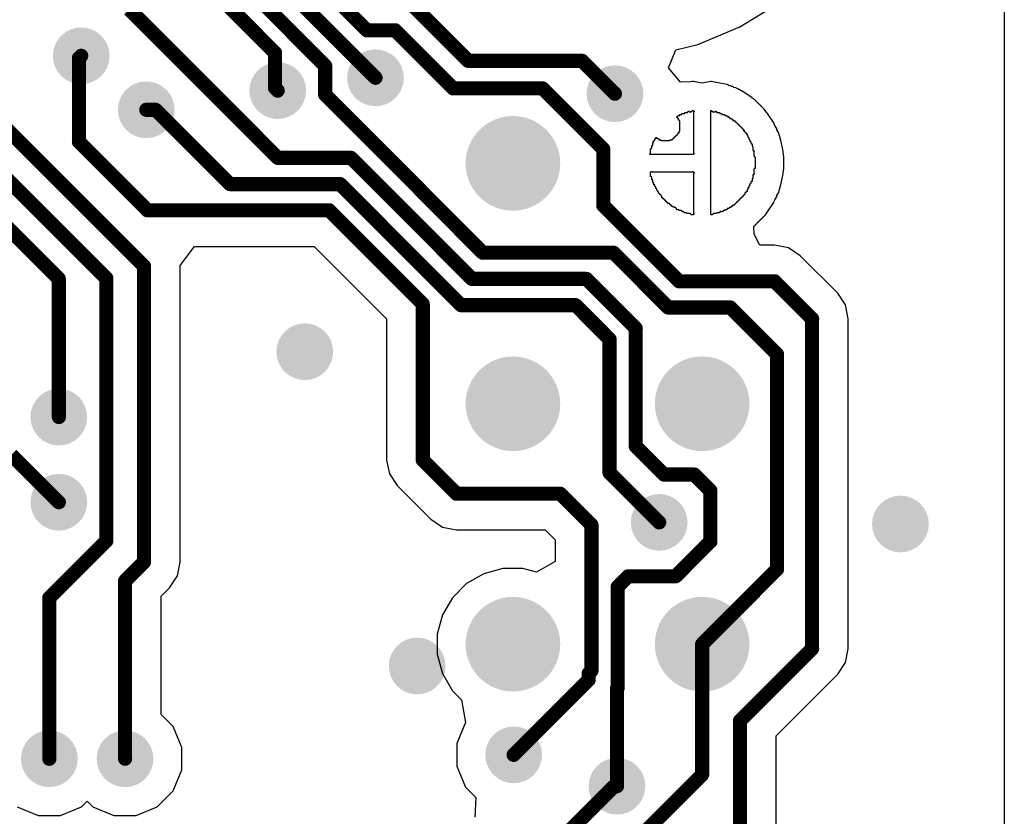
# Model space of a CAD drawing. Header units: inches. Extents: x 0.3 to 40.7, y 0.3 to 25.1.
# Tile 6 of 7: x 30.3 to 40.7, y 9.6 to 18. Entities that reach past the tile are written whole.
import ezdxf

# ---------------------------------------------------------------- set-up
doc = ezdxf.new("R2010")
doc.units = ezdxf.units.IN
doc.layers.add('BOTTOM', color=5, linetype='Continuous')
doc.layers.add('Via Holes', color=16, linetype='Continuous')

# ---------------------------------------------------------------- blocks, each defined once
blk = doc.blocks.new('TP_1_00MM_B_2730')
at = {"layer": 'BOTTOM'}
h = blk.add_hatch(color=5, dxfattribs=at)
edge = h.paths.add_edge_path()
edge.add_arc((0, 0), 0.5, 0, 360)
blk = doc.blocks.new('TP_1_00MM_B_2731')
at = {"layer": 'BOTTOM'}
h = blk.add_hatch(color=5, dxfattribs=at)
edge = h.paths.add_edge_path()
edge.add_arc((0, 0), 0.5, 0, 360)
blk = doc.blocks.new('TP_1_00MM_B_2732')
at = {"layer": 'BOTTOM'}
h = blk.add_hatch(color=5, dxfattribs=at)
edge = h.paths.add_edge_path()
edge.add_arc((0, 0), 0.5, 0, 360)
blk = doc.blocks.new('TP_1_00MM_B_2733')
at = {"layer": 'BOTTOM'}
h = blk.add_hatch(color=5, dxfattribs=at)
edge = h.paths.add_edge_path()
edge.add_arc((0, 0), 0.5, 0, 360)
blk = doc.blocks.new('TP_1_00MM_B_2735')
at = {"layer": 'BOTTOM'}
h = blk.add_hatch(color=5, dxfattribs=at)
edge = h.paths.add_edge_path()
edge.add_arc((0, 0), 0.5, 0, 360)

msp = doc.modelspace()

# ---------------------------------------------------------------- hatches: boundary and pattern name
at = {"layer": 'BOTTOM'}
h = msp.add_hatch(color=5, dxfattribs=at)
edge = h.paths.add_edge_path()
edge.add_arc((30.937, 17.626), 0.3, 0, 360)
h = msp.add_hatch(color=5, dxfattribs=at)
edge = h.paths.add_edge_path()
edge.add_arc((34.047, 17.394), 0.3, 0, 360)
h = msp.add_hatch(color=5, dxfattribs=at)
edge = h.paths.add_edge_path()
edge.add_arc((33.014, 17.259), 0.3, 0, 360)
h = msp.add_hatch(color=5, dxfattribs=at)
edge = h.paths.add_edge_path()
edge.add_arc((36.579, 17.226), 0.3, 0, 360)
h = msp.add_hatch(color=5, dxfattribs=at)
edge = h.paths.add_edge_path()
edge.add_arc((31.624, 17.056), 0.3, 0, 360)
h = msp.add_hatch(color=5, dxfattribs=at)
edge = h.paths.add_edge_path()
edge.add_arc((33.3, 14.5), 0.3, 0, 360)
h = msp.add_hatch(color=5, dxfattribs=at)
edge = h.paths.add_edge_path()
edge.add_arc((30.7, 13.81), 0.3, 0, 360)
h = msp.add_hatch(color=5, dxfattribs=at)
edge = h.paths.add_edge_path()
edge.add_arc((30.7, 12.91), 0.3, 0, 360)
h = msp.add_hatch(color=5, dxfattribs=at)
edge = h.paths.add_edge_path()
edge.add_arc((37.046, 12.697), 0.3, 0, 360)
h = msp.add_hatch(color=5, dxfattribs=at)
edge = h.paths.add_edge_path()
edge.add_arc((39.596, 12.68), 0.3, 0, 360)
h = msp.add_hatch(color=5, dxfattribs=at)
edge = h.paths.add_edge_path()
edge.add_arc((34.488, 11.18), 0.3, 0, 360)
h = msp.add_hatch(color=5, dxfattribs=at)
edge = h.paths.add_edge_path()
edge.add_arc((35.508, 10.241), 0.3, 0, 360)
h = msp.add_hatch(color=5, dxfattribs=at)
edge = h.paths.add_edge_path()
edge.add_arc((30.6, 10.2), 0.3, 0, 360)
h = msp.add_hatch(color=5, dxfattribs=at)
edge = h.paths.add_edge_path()
edge.add_arc((31.4, 10.2), 0.3, 0, 360)
h = msp.add_hatch(color=5, dxfattribs=at)
edge = h.paths.add_edge_path()
edge.add_arc((36.6, 9.91), 0.3, 0, 360)
at = {"layer": 'Via Holes'}
h = msp.add_hatch(color=7, dxfattribs=at)
edge = h.paths.add_edge_path()
edge.add_arc((30.937, 17.626), 0.15, 0, 360)
h = msp.add_hatch(color=7, dxfattribs=at)
edge = h.paths.add_edge_path()
edge.add_arc((34.047, 17.394), 0.15, 0, 360)
h = msp.add_hatch(color=7, dxfattribs=at)
edge = h.paths.add_edge_path()
edge.add_arc((33.014, 17.259), 0.15, 0, 360)
h = msp.add_hatch(color=7, dxfattribs=at)
edge = h.paths.add_edge_path()
edge.add_arc((36.579, 17.226), 0.15, 0, 360)
h = msp.add_hatch(color=7, dxfattribs=at)
edge = h.paths.add_edge_path()
edge.add_arc((31.624, 17.056), 0.15, 0, 360)
h = msp.add_hatch(color=7, dxfattribs=at)
edge = h.paths.add_edge_path()
edge.add_arc((33.3, 14.5), 0.15, 0, 360)
h = msp.add_hatch(color=7, dxfattribs=at)
edge = h.paths.add_edge_path()
edge.add_arc((30.7, 13.81), 0.15, 0, 360)
h = msp.add_hatch(color=7, dxfattribs=at)
edge = h.paths.add_edge_path()
edge.add_arc((30.7, 12.91), 0.15, 0, 360)
h = msp.add_hatch(color=7, dxfattribs=at)
edge = h.paths.add_edge_path()
edge.add_arc((37.046, 12.697), 0.15, 0, 360)
h = msp.add_hatch(color=7, dxfattribs=at)
edge = h.paths.add_edge_path()
edge.add_arc((39.596, 12.68), 0.15, 0, 360)
h = msp.add_hatch(color=7, dxfattribs=at)
edge = h.paths.add_edge_path()
edge.add_arc((34.488, 11.18), 0.15, 0, 360)
h = msp.add_hatch(color=7, dxfattribs=at)
edge = h.paths.add_edge_path()
edge.add_arc((30.6, 10.2), 0.15, 0, 360)
h = msp.add_hatch(color=7, dxfattribs=at)
edge = h.paths.add_edge_path()
edge.add_arc((31.4, 10.2), 0.15, 0, 360)
h = msp.add_hatch(color=7, dxfattribs=at)
edge = h.paths.add_edge_path()
edge.add_arc((35.508, 10.241), 0.15, 0, 360)
h = msp.add_hatch(color=7, dxfattribs=at)
edge = h.paths.add_edge_path()
edge.add_arc((36.6, 9.91), 0.15, 0, 360)

# ---------------------------------------------------------------- linework, layer by layer
at = {"layer": 'BOTTOM'}
for p, q in [((40.694, 20.86), (40.694, 4.5)), ((37.9, 17.932), (38.313, 18.185)), ((37.453, 17.746), (37.9, 17.932)), ((37.223, 17.691), (37.453, 17.746)), ((37.145, 17.5), (37.223, 17.691)), ((37.273, 17.348), (37.145, 17.5)), ((37.376, 17.352), (37.273, 17.348)), ((37.393, 17.355), (37.376, 17.352)), ((37.41, 17.355), (37.393, 17.355)), ((37.501, 17.337), (37.41, 17.355)), ((37.591, 17.355), (37.501, 17.337)), ((37.6, 17.355), (37.591, 17.355)), ((37.644, 17.346), (37.6, 17.355)), ((37.648, 17.346), (37.644, 17.346)), ((37.765, 17.323), (37.648, 17.346)), ((37.771, 17.319), (37.765, 17.323)), ((37.774, 17.319), (37.771, 17.319)), ((37.782, 17.313), (37.774, 17.319)), ((37.801, 17.31), (37.782, 17.313)), ((37.81, 17.303), (37.801, 17.31)), ((37.823, 17.301), (37.81, 17.303)), ((37.836, 17.292), (37.823, 17.301)), ((37.858, 17.288), (37.836, 17.292)), ((37.869, 17.28), (37.858, 17.288)), ((37.876, 17.279), (37.869, 17.28)), ((37.887, 17.271), (37.876, 17.279)), ((37.893, 17.27), (37.887, 17.271)), ((37.925, 17.249), (37.893, 17.27)), ((37.929, 17.248), (37.925, 17.249)), ((38.028, 17.182), (37.929, 17.248)), ((38.03, 17.179), (38.028, 17.182)), ((38.059, 17.16), (38.03, 17.179)), ((38.06, 17.157), (38.059, 17.16)), ((38.063, 17.155), (38.06, 17.157)), ((38.065, 17.153), (38.063, 17.155)), ((38.068, 17.151), (38.065, 17.153)), ((38.069, 17.148), (38.068, 17.151)), ((38.072, 17.146), (38.069, 17.148)), ((38.074, 17.144), (38.072, 17.146)), ((38.076, 17.142), (38.074, 17.144)), ((38.078, 17.139), (38.076, 17.142)), ((38.081, 17.138), (38.078, 17.139)), ((38.083, 17.135), (38.081, 17.138)), ((38.085, 17.133), (38.083, 17.135)), ((38.087, 17.131), (38.085, 17.133)), ((38.09, 17.129), (38.087, 17.131)), ((38.091, 17.126), (38.09, 17.129)), ((38.094, 17.124), (38.091, 17.126)), ((38.096, 17.122), (38.094, 17.124)), ((38.098, 17.12), (38.096, 17.122)), ((38.1, 17.117), (38.098, 17.12)), ((38.103, 17.116), (38.1, 17.117)), ((38.105, 17.113), (38.103, 17.116)), ((38.107, 17.111), (38.105, 17.113)), ((38.109, 17.108), (38.107, 17.111)), ((38.112, 17.107), (38.109, 17.108)), ((38.113, 17.104), (38.112, 17.107)), ((38.116, 17.102), (38.113, 17.104)), ((38.118, 17.1), (38.116, 17.102)), ((38.12, 17.098), (38.118, 17.1)), ((38.122, 17.095), (38.12, 17.098)), ((38.125, 17.093), (38.122, 17.095)), ((38.127, 17.091), (38.125, 17.093)), ((38.129, 17.089), (38.127, 17.091)), ((38.131, 17.086), (38.129, 17.089)), ((38.134, 17.085), (38.131, 17.086)), ((38.135, 17.082), (38.134, 17.085)), ((38.138, 17.08), (38.135, 17.082)), ((38.14, 17.078), (38.138, 17.08)), ((38.143, 17.076), (38.14, 17.078)), ((38.144, 17.073), (38.143, 17.076)), ((38.147, 17.071), (38.144, 17.073)), ((38.149, 17.069), (38.147, 17.071)), ((38.151, 17.067), (38.149, 17.069)), ((37.234, 16.974), (37.234, 16.983)), ((37.234, 16.983), (37.238, 16.983)), ((37.238, 16.974), (37.234, 16.974)), ((37.238, 16.983), (37.238, 16.987)), ((37.238, 16.987), (37.243, 16.987)), ((37.238, 16.97), (37.238, 16.974)), ((37.243, 16.97), (37.238, 16.97)), ((37.243, 16.987), (37.243, 16.992)), ((37.243, 16.992), (37.247, 16.992)), ((37.243, 16.965), (37.243, 16.97)), ((37.251, 16.965), (37.243, 16.965)), ((37.247, 16.992), (37.247, 16.996)), ((37.247, 16.996), (37.265, 16.996)), ((37.251, 16.948), (37.251, 16.965)), ((37.265, 16.996), (37.265, 17.005)), ((37.265, 17.005), (37.282, 17.005)), ((37.282, 17.005), (37.282, 17.009)), ((37.282, 17.009), (37.287, 17.009)), ((37.287, 17.009), (37.287, 17.018)), ((37.287, 17.018), (37.318, 17.018)), ((37.318, 17.018), (37.318, 17.027)), ((37.318, 17.027), (37.349, 17.027)), ((37.349, 17.027), (37.349, 17.036)), ((37.349, 17.036), (37.353, 17.036)), ((37.353, 17.036), (37.353, 17.04)), ((37.353, 17.04), (37.362, 17.04)), ((37.362, 17.04), (37.362, 17.036)), ((37.362, 17.036), (37.388, 17.036)), ((37.388, 17.036), (37.388, 17.04)), ((37.388, 17.04), (37.393, 17.04)), ((37.393, 17.04), (37.393, 17.049)), ((37.393, 17.049), (37.41, 17.049)), ((37.41, 17.049), (37.41, 17.04)), ((37.41, 17.04), (37.415, 17.04)), ((37.415, 17.036), (37.41, 17.036)), ((37.41, 17.036), (37.41, 16.595)), ((37.415, 17.04), (37.415, 17.036)), ((37.591, 15.951), (37.591, 17.049)), ((37.591, 17.049), (37.6, 17.049)), ((37.6, 17.049), (37.6, 17.045)), ((37.6, 17.045), (37.604, 17.045)), ((37.604, 17.045), (37.604, 17.04)), ((37.604, 17.04), (37.609, 17.04)), ((37.609, 17.04), (37.609, 17.036)), ((37.609, 17.036), (37.64, 17.036)), ((37.64, 17.036), (37.64, 17.04)), ((37.64, 17.04), (37.648, 17.04)), ((37.648, 17.04), (37.648, 17.036)), ((37.648, 17.036), (37.657, 17.036)), ((37.657, 17.036), (37.657, 17.027)), ((37.657, 17.027), (37.684, 17.027)), ((37.684, 17.027), (37.684, 17.023)), ((37.684, 17.023), (37.688, 17.023)), ((37.688, 17.023), (37.688, 17.018)), ((37.688, 17.018), (37.706, 17.018)), ((37.706, 17.018), (37.706, 17.014)), ((37.706, 17.014), (37.71, 17.014)), ((37.71, 17.014), (37.71, 17.005)), ((37.71, 17.005), (37.741, 17.005)), ((37.741, 17.005), (37.741, 16.996)), ((37.741, 16.996), (37.759, 16.996)), ((37.759, 16.996), (37.759, 16.992)), ((37.759, 16.992), (37.763, 16.992)), ((37.763, 16.992), (37.763, 16.987)), ((37.763, 16.987), (37.767, 16.987)), ((37.767, 16.987), (37.767, 16.983)), ((37.767, 16.983), (37.772, 16.983)), ((37.772, 16.983), (37.772, 16.987)), ((37.772, 16.987), (37.776, 16.987)), ((37.776, 16.987), (37.776, 16.983)), ((37.776, 16.983), (37.781, 16.983)), ((37.781, 16.983), (37.781, 16.979)), ((37.781, 16.979), (37.785, 16.979)), ((37.785, 16.979), (37.785, 16.974)), ((37.785, 16.974), (37.79, 16.974)), ((37.79, 16.974), (37.79, 16.97)), ((37.79, 16.97), (37.794, 16.97)), ((37.794, 16.97), (37.794, 16.965)), ((37.794, 16.965), (37.812, 16.965)), ((37.812, 16.965), (37.812, 16.961)), ((38.153, 17.064), (38.151, 17.067)), ((38.156, 17.063), (38.153, 17.064)), ((38.158, 17.06), (38.156, 17.063)), ((38.16, 17.058), (38.158, 17.06)), ((38.18, 17.029), (38.16, 17.058)), ((38.182, 17.027), (38.18, 17.029)), ((38.184, 17.025), (38.182, 17.027)), ((38.187, 17.023), (38.184, 17.025)), ((38.188, 17.02), (38.187, 17.023)), ((38.191, 17.018), (38.188, 17.02)), ((38.257, 16.919), (38.191, 17.018)), ((37.256, 16.948), (37.251, 16.948)), ((37.256, 16.943), (37.256, 16.948)), ((37.26, 16.943), (37.256, 16.943)), ((37.26, 16.939), (37.26, 16.943)), ((37.265, 16.939), (37.26, 16.939)), ((37.265, 16.829), (37.265, 16.939)), ((37.812, 16.961), (37.816, 16.961)), ((37.816, 16.961), (37.816, 16.952)), ((37.816, 16.952), (37.825, 16.952)), ((37.825, 16.952), (37.825, 16.943)), ((37.825, 16.943), (37.842, 16.943)), ((37.842, 16.943), (37.842, 16.939)), ((37.842, 16.939), (37.847, 16.939)), ((37.847, 16.939), (37.847, 16.935)), ((37.847, 16.935), (37.851, 16.935)), ((37.851, 16.935), (37.851, 16.93)), ((37.851, 16.93), (37.856, 16.93)), ((37.856, 16.93), (37.856, 16.926)), ((37.856, 16.926), (37.86, 16.926)), ((37.86, 16.926), (37.86, 16.921)), ((37.86, 16.921), (37.864, 16.921)), ((37.864, 16.921), (37.864, 16.917)), ((37.864, 16.917), (37.869, 16.917)), ((37.869, 16.917), (37.869, 16.912)), ((37.869, 16.912), (37.873, 16.912)), ((37.873, 16.912), (37.873, 16.908)), ((37.873, 16.908), (37.878, 16.908)), ((37.878, 16.908), (37.878, 16.904)), ((37.878, 16.904), (37.882, 16.904)), ((37.882, 16.904), (37.882, 16.899)), ((37.882, 16.899), (37.887, 16.899)), ((37.887, 16.899), (37.887, 16.895)), ((37.887, 16.895), (37.891, 16.895)), ((37.891, 16.895), (37.891, 16.89)), ((37.891, 16.89), (37.895, 16.89)), ((37.895, 16.89), (37.895, 16.886)), ((37.895, 16.886), (37.9, 16.886)), ((37.9, 16.886), (37.9, 16.882)), ((37.9, 16.882), (37.904, 16.882)), ((37.904, 16.882), (37.904, 16.877)), ((37.904, 16.877), (37.909, 16.877)), ((37.909, 16.877), (37.909, 16.873)), ((37.909, 16.873), (37.913, 16.873)), ((37.913, 16.873), (37.913, 16.868)), ((37.913, 16.868), (37.917, 16.868)), ((37.917, 16.868), (37.917, 16.864)), ((37.917, 16.864), (37.922, 16.864)), ((37.922, 16.864), (37.922, 16.86)), ((38.26, 16.907), (38.257, 16.919)), ((38.266, 16.897), (38.26, 16.907)), ((38.267, 16.891), (38.266, 16.897)), ((38.275, 16.88), (38.267, 16.891)), ((38.276, 16.876), (38.275, 16.88)), ((38.288, 16.858), (38.276, 16.876)), ((37.009, 16.754), (37.009, 16.763)), ((37.009, 16.763), (37.022, 16.763)), ((37.022, 16.763), (37.022, 16.754)), ((37.199, 16.754), (37.199, 16.758)), ((37.199, 16.758), (37.203, 16.758)), ((37.203, 16.758), (37.203, 16.763)), ((37.203, 16.763), (37.207, 16.763)), ((37.207, 16.763), (37.207, 16.767)), ((37.207, 16.767), (37.212, 16.767)), ((37.212, 16.767), (37.212, 16.771)), ((37.212, 16.771), (37.216, 16.771)), ((37.216, 16.771), (37.216, 16.776)), ((37.216, 16.776), (37.221, 16.776)), ((37.221, 16.776), (37.221, 16.78)), ((37.221, 16.78), (37.225, 16.78)), ((37.225, 16.78), (37.225, 16.785)), ((37.225, 16.785), (37.229, 16.785)), ((37.229, 16.785), (37.229, 16.789)), ((37.229, 16.789), (37.234, 16.789)), ((37.234, 16.789), (37.234, 16.793)), ((37.234, 16.793), (37.238, 16.793)), ((37.238, 16.793), (37.238, 16.798)), ((37.238, 16.798), (37.243, 16.798)), ((37.243, 16.798), (37.243, 16.802)), ((37.243, 16.802), (37.247, 16.802)), ((37.247, 16.802), (37.247, 16.807)), ((37.247, 16.807), (37.251, 16.807)), ((37.251, 16.815), (37.251, 16.82)), ((37.251, 16.82), (37.256, 16.82)), ((37.256, 16.815), (37.251, 16.815)), ((37.251, 16.811), (37.256, 16.811)), ((37.251, 16.807), (37.251, 16.811)), ((37.256, 16.82), (37.256, 16.824)), ((37.256, 16.824), (37.26, 16.824)), ((37.256, 16.811), (37.256, 16.815)), ((37.26, 16.824), (37.26, 16.829)), ((37.26, 16.829), (37.265, 16.829)), ((37.922, 16.86), (37.926, 16.86)), ((37.926, 16.86), (37.926, 16.855)), ((37.926, 16.855), (37.931, 16.855)), ((37.931, 16.855), (37.931, 16.851)), ((37.931, 16.851), (37.935, 16.851)), ((37.935, 16.851), (37.935, 16.846)), ((37.935, 16.846), (37.939, 16.846)), ((37.939, 16.846), (37.939, 16.842)), ((37.939, 16.842), (37.944, 16.842)), ((37.939, 16.837), (37.939, 16.833)), ((37.944, 16.837), (37.939, 16.837)), ((37.939, 16.833), (37.944, 16.833)), ((37.944, 16.842), (37.944, 16.837)), ((37.944, 16.833), (37.944, 16.829)), ((37.944, 16.829), (37.948, 16.829)), ((37.948, 16.829), (37.948, 16.824)), ((37.948, 16.824), (37.953, 16.824)), ((37.953, 16.824), (37.953, 16.815)), ((37.953, 16.815), (37.962, 16.815)), ((37.962, 16.815), (37.962, 16.811)), ((37.962, 16.811), (37.966, 16.811)), ((37.966, 16.811), (37.966, 16.807)), ((37.966, 16.807), (37.97, 16.807)), ((37.97, 16.807), (37.97, 16.802)), ((37.97, 16.802), (37.975, 16.802)), ((37.975, 16.802), (37.975, 16.785)), ((37.975, 16.785), (37.979, 16.785)), ((37.979, 16.785), (37.979, 16.78)), ((37.979, 16.78), (37.984, 16.78)), ((37.984, 16.78), (37.984, 16.767)), ((37.984, 16.767), (37.988, 16.767)), ((37.988, 16.767), (37.988, 16.763)), ((37.988, 16.763), (37.992, 16.763)), ((37.992, 16.763), (37.992, 16.745)), ((38.291, 16.845), (38.288, 16.858)), ((38.297, 16.835), (38.291, 16.845)), ((38.298, 16.832), (38.297, 16.835)), ((38.31, 16.813), (38.298, 16.832)), ((38.315, 16.788), (38.31, 16.813)), ((38.319, 16.783), (38.315, 16.788)), ((38.327, 16.745), (38.319, 16.783)), ((36.969, 16.652), (36.969, 16.679)), ((36.969, 16.679), (36.978, 16.679)), ((36.978, 16.679), (36.978, 16.71)), ((36.978, 16.71), (36.987, 16.71)), ((36.987, 16.71), (36.987, 16.727)), ((36.987, 16.727), (36.991, 16.727)), ((36.991, 16.727), (36.991, 16.732)), ((36.991, 16.732), (37, 16.732)), ((37, 16.732), (37, 16.749)), ((37, 16.749), (37.005, 16.749)), ((37.005, 16.749), (37.005, 16.754)), ((37.005, 16.754), (37.009, 16.754)), ((37.022, 16.754), (37.04, 16.754)), ((37.04, 16.754), (37.04, 16.745)), ((37.04, 16.745), (37.044, 16.745)), ((37.044, 16.745), (37.044, 16.74)), ((37.044, 16.74), (37.062, 16.74)), ((37.062, 16.74), (37.062, 16.736)), ((37.062, 16.736), (37.066, 16.736)), ((37.066, 16.736), (37.066, 16.732)), ((37.066, 16.732), (37.159, 16.732)), ((37.159, 16.732), (37.159, 16.74)), ((37.159, 16.74), (37.185, 16.74)), ((37.185, 16.74), (37.185, 16.745)), ((37.185, 16.745), (37.19, 16.745)), ((37.19, 16.745), (37.19, 16.749)), ((37.19, 16.749), (37.194, 16.749)), ((37.194, 16.749), (37.194, 16.754)), ((37.194, 16.754), (37.199, 16.754)), ((37.992, 16.745), (37.997, 16.745)), ((37.997, 16.745), (37.997, 16.74)), ((37.997, 16.74), (38.006, 16.74)), ((38.006, 16.74), (38.006, 16.723)), ((38.006, 16.723), (38.01, 16.723)), ((38.01, 16.723), (38.01, 16.718)), ((38.01, 16.718), (38.014, 16.718)), ((38.014, 16.718), (38.014, 16.701)), ((38.014, 16.701), (38.023, 16.701)), ((38.023, 16.701), (38.023, 16.696)), ((38.023, 16.696), (38.028, 16.696)), ((38.028, 16.696), (38.028, 16.67)), ((38.028, 16.67), (38.032, 16.67)), ((38.032, 16.67), (38.032, 16.665)), ((38.032, 16.665), (38.036, 16.665)), ((38.036, 16.665), (38.036, 16.626)), ((38.328, 16.743), (38.327, 16.745)), ((38.329, 16.74), (38.328, 16.743)), ((38.332, 16.734), (38.329, 16.74)), ((38.356, 16.617), (38.332, 16.734)), ((36.947, 16.582), (36.947, 16.595)), ((36.947, 16.595), (36.956, 16.595)), ((37.41, 16.582), (36.947, 16.582)), ((36.956, 16.595), (36.956, 16.643)), ((36.956, 16.643), (36.96, 16.643)), ((36.96, 16.643), (36.96, 16.648)), ((36.96, 16.648), (36.965, 16.648)), ((36.965, 16.648), (36.965, 16.652)), ((36.965, 16.652), (36.969, 16.652)), ((37.41, 16.595), (37.415, 16.595)), ((37.415, 16.591), (37.41, 16.591)), ((37.41, 16.591), (37.41, 16.582)), ((37.415, 16.595), (37.415, 16.591)), ((38.036, 16.626), (38.045, 16.626)), ((38.045, 16.626), (38.045, 16.617)), ((38.045, 16.617), (38.05, 16.617)), ((38.05, 16.613), (38.045, 16.613)), ((38.045, 16.613), (38.045, 16.568)), ((38.045, 16.568), (38.05, 16.568)), ((38.05, 16.617), (38.05, 16.613)), ((38.05, 16.568), (38.05, 16.564)), ((38.05, 16.564), (38.054, 16.564)), ((38.054, 16.564), (38.054, 16.56)), ((38.054, 16.56), (38.059, 16.56)), ((38.059, 16.56), (38.059, 16.436)), ((38.355, 16.608), (38.356, 16.613)), ((38.364, 16.56), (38.355, 16.608)), ((38.356, 16.613), (38.356, 16.617)), ((38.364, 16.436), (38.364, 16.56)), ((36.956, 16.352), (36.956, 16.401)), ((36.956, 16.401), (36.965, 16.401)), ((36.96, 16.352), (36.956, 16.352)), ((36.96, 16.348), (36.96, 16.352)), ((36.969, 16.348), (36.96, 16.348)), ((36.965, 16.401), (36.965, 16.405)), ((36.965, 16.405), (36.974, 16.405)), ((36.969, 16.317), (36.969, 16.348)), ((36.974, 16.405), (36.974, 16.401)), ((36.974, 16.401), (37.397, 16.401)), ((37.397, 16.401), (37.397, 16.405)), ((37.397, 16.405), (37.406, 16.405)), ((37.406, 16.405), (37.406, 16.401)), ((37.406, 16.401), (37.41, 16.401)), ((37.41, 16.401), (37.41, 16.396)), ((37.41, 16.396), (37.415, 16.396)), ((37.415, 16.388), (37.41, 16.388)), ((37.41, 16.388), (37.41, 15.96)), ((37.415, 16.396), (37.415, 16.388)), ((38.045, 16.37), (38.036, 16.37)), ((38.036, 16.37), (38.036, 16.33)), ((38.05, 16.432), (38.045, 16.432)), ((38.045, 16.432), (38.045, 16.383)), ((38.045, 16.383), (38.05, 16.383)), ((38.05, 16.379), (38.045, 16.379)), ((38.045, 16.379), (38.045, 16.37)), ((38.059, 16.436), (38.05, 16.436)), ((38.05, 16.436), (38.05, 16.432)), ((38.05, 16.383), (38.05, 16.379)), ((38.332, 16.262), (38.356, 16.379)), ((38.355, 16.388), (38.364, 16.436)), ((38.356, 16.383), (38.355, 16.388)), ((38.356, 16.379), (38.356, 16.383)), ((36.978, 16.317), (36.969, 16.317)), ((36.978, 16.291), (36.978, 16.317)), ((36.982, 16.291), (36.978, 16.291)), ((36.982, 16.286), (36.982, 16.291)), ((36.987, 16.286), (36.982, 16.286)), ((36.987, 16.282), (36.987, 16.286)), ((36.991, 16.282), (36.987, 16.282)), ((36.987, 16.269), (36.987, 16.277)), ((36.987, 16.277), (36.991, 16.277)), ((36.991, 16.269), (36.987, 16.269)), ((36.991, 16.277), (36.991, 16.282)), ((36.991, 16.264), (36.991, 16.269)), ((37, 16.264), (36.991, 16.264)), ((37, 16.247), (37, 16.264)), ((37.005, 16.247), (37, 16.247)), ((37.005, 16.242), (37.005, 16.247)), ((37.009, 16.242), (37.005, 16.242)), ((37.009, 16.224), (37.009, 16.242)), ((37.997, 16.251), (37.992, 16.251)), ((37.992, 16.251), (37.992, 16.233)), ((38.006, 16.255), (37.997, 16.255)), ((37.997, 16.255), (37.997, 16.251)), ((38.01, 16.273), (38.006, 16.273)), ((38.006, 16.273), (38.006, 16.255)), ((38.014, 16.277), (38.01, 16.277)), ((38.01, 16.277), (38.01, 16.273)), ((38.019, 16.295), (38.014, 16.295)), ((38.014, 16.295), (38.014, 16.277)), ((38.028, 16.299), (38.019, 16.299)), ((38.019, 16.299), (38.019, 16.295)), ((38.032, 16.326), (38.028, 16.326)), ((38.028, 16.326), (38.028, 16.299)), ((38.036, 16.33), (38.032, 16.33)), ((38.032, 16.33), (38.032, 16.326)), ((38.319, 16.213), (38.327, 16.251)), ((38.327, 16.251), (38.328, 16.253)), ((38.328, 16.253), (38.329, 16.256)), ((38.329, 16.256), (38.332, 16.262)), ((37.018, 16.224), (37.009, 16.224)), ((37.018, 16.22), (37.018, 16.224)), ((37.022, 16.22), (37.018, 16.22)), ((37.022, 16.202), (37.022, 16.22)), ((37.027, 16.202), (37.022, 16.202)), ((37.027, 16.198), (37.027, 16.202)), ((37.031, 16.198), (37.027, 16.198)), ((37.031, 16.194), (37.031, 16.198)), ((37.035, 16.194), (37.031, 16.194)), ((37.035, 16.189), (37.035, 16.194)), ((37.04, 16.189), (37.035, 16.189)), ((37.04, 16.176), (37.04, 16.189)), ((37.044, 16.176), (37.04, 16.176)), ((37.044, 16.172), (37.044, 16.176)), ((37.049, 16.172), (37.044, 16.172)), ((37.049, 16.167), (37.049, 16.172)), ((37.053, 16.167), (37.049, 16.167)), ((37.053, 16.163), (37.053, 16.167)), ((37.057, 16.163), (37.053, 16.163)), ((37.057, 16.158), (37.057, 16.163)), ((37.062, 16.158), (37.057, 16.158)), ((37.062, 16.154), (37.062, 16.158)), ((37.066, 16.154), (37.062, 16.154)), ((37.066, 16.15), (37.066, 16.154)), ((37.071, 16.15), (37.066, 16.15)), ((37.071, 16.145), (37.071, 16.15)), ((37.075, 16.145), (37.071, 16.145)), ((37.075, 16.127), (37.075, 16.145)), ((37.926, 16.136), (37.922, 16.136)), ((37.922, 16.136), (37.922, 16.132)), ((37.931, 16.141), (37.926, 16.141)), ((37.926, 16.141), (37.926, 16.136)), ((37.935, 16.145), (37.931, 16.145)), ((37.931, 16.145), (37.931, 16.141)), ((37.939, 16.15), (37.935, 16.15)), ((37.935, 16.15), (37.935, 16.145)), ((37.944, 16.154), (37.939, 16.154)), ((37.939, 16.154), (37.939, 16.15)), ((37.948, 16.158), (37.944, 16.158)), ((37.944, 16.158), (37.944, 16.154)), ((37.953, 16.163), (37.948, 16.163)), ((37.948, 16.163), (37.948, 16.158)), ((37.962, 16.18), (37.953, 16.18)), ((37.953, 16.18), (37.953, 16.163)), ((37.966, 16.189), (37.962, 16.189)), ((37.962, 16.189), (37.962, 16.18)), ((37.975, 16.194), (37.966, 16.194)), ((37.966, 16.194), (37.966, 16.189)), ((37.979, 16.211), (37.975, 16.211)), ((37.975, 16.211), (37.975, 16.194)), ((37.984, 16.216), (37.979, 16.216)), ((37.979, 16.216), (37.979, 16.211)), ((37.992, 16.233), (37.984, 16.233)), ((37.984, 16.233), (37.984, 16.216)), ((38.276, 16.119), (38.288, 16.138)), ((38.288, 16.138), (38.291, 16.151)), ((38.291, 16.151), (38.297, 16.16)), ((38.297, 16.16), (38.298, 16.164)), ((38.298, 16.164), (38.31, 16.182)), ((38.31, 16.182), (38.315, 16.208)), ((38.315, 16.208), (38.319, 16.213)), ((37.084, 16.127), (37.075, 16.127)), ((37.084, 16.119), (37.084, 16.127)), ((37.093, 16.119), (37.084, 16.119)), ((37.093, 16.11), (37.093, 16.119)), ((37.097, 16.11), (37.093, 16.11)), ((37.097, 16.105), (37.097, 16.11)), ((37.106, 16.105), (37.097, 16.105)), ((37.106, 16.097), (37.106, 16.105)), ((37.115, 16.097), (37.106, 16.097)), ((37.115, 16.088), (37.115, 16.097)), ((37.119, 16.088), (37.115, 16.088)), ((37.119, 16.083), (37.119, 16.088)), ((37.128, 16.083), (37.119, 16.083)), ((37.128, 16.075), (37.128, 16.083)), ((37.137, 16.075), (37.128, 16.075)), ((37.137, 16.066), (37.137, 16.075)), ((37.154, 16.066), (37.137, 16.066)), ((37.154, 16.061), (37.154, 16.066)), ((37.159, 16.061), (37.154, 16.061)), ((37.159, 16.057), (37.159, 16.061)), ((37.163, 16.057), (37.159, 16.057)), ((37.163, 16.052), (37.163, 16.057)), ((37.168, 16.052), (37.163, 16.052)), ((37.168, 16.048), (37.168, 16.052)), ((37.172, 16.048), (37.168, 16.048)), ((37.172, 16.044), (37.172, 16.048)), ((37.177, 16.044), (37.172, 16.044)), ((37.177, 16.039), (37.177, 16.044)), ((37.181, 16.039), (37.177, 16.039)), ((37.181, 16.035), (37.181, 16.039)), ((37.185, 16.035), (37.181, 16.035)), ((37.185, 16.03), (37.185, 16.035)), ((37.19, 16.03), (37.185, 16.03)), ((37.194, 16.035), (37.19, 16.035)), ((37.19, 16.035), (37.19, 16.03)), ((37.194, 16.03), (37.194, 16.035)), ((37.199, 16.03), (37.194, 16.03)), ((37.199, 16.026), (37.199, 16.03)), ((37.807, 16.03), (37.803, 16.03)), ((37.803, 16.03), (37.803, 16.022)), ((37.816, 16.035), (37.807, 16.035)), ((37.807, 16.035), (37.807, 16.03)), ((37.834, 16.044), (37.816, 16.044)), ((37.816, 16.044), (37.816, 16.035)), ((37.838, 16.048), (37.834, 16.048)), ((37.834, 16.048), (37.834, 16.044)), ((37.842, 16.052), (37.838, 16.052)), ((37.838, 16.052), (37.838, 16.048)), ((37.847, 16.057), (37.842, 16.057)), ((37.842, 16.057), (37.842, 16.052)), ((37.851, 16.061), (37.847, 16.061)), ((37.847, 16.061), (37.847, 16.057)), ((37.856, 16.066), (37.851, 16.066)), ((37.851, 16.066), (37.851, 16.061)), ((37.86, 16.07), (37.856, 16.07)), ((37.856, 16.07), (37.856, 16.066)), ((37.864, 16.075), (37.86, 16.075)), ((37.86, 16.075), (37.86, 16.07)), ((37.869, 16.079), (37.864, 16.079)), ((37.864, 16.079), (37.864, 16.075)), ((37.873, 16.083), (37.869, 16.083)), ((37.869, 16.083), (37.869, 16.079)), ((37.878, 16.088), (37.873, 16.088)), ((37.873, 16.088), (37.873, 16.083)), ((37.882, 16.092), (37.878, 16.092)), ((37.878, 16.092), (37.878, 16.088)), ((37.887, 16.097), (37.882, 16.097)), ((37.882, 16.097), (37.882, 16.092)), ((37.891, 16.101), (37.887, 16.101)), ((37.887, 16.101), (37.887, 16.097)), ((37.895, 16.105), (37.891, 16.105)), ((37.891, 16.105), (37.891, 16.101)), ((37.9, 16.11), (37.895, 16.11)), ((37.895, 16.11), (37.895, 16.105)), ((37.904, 16.114), (37.9, 16.114)), ((37.9, 16.114), (37.9, 16.11)), ((37.909, 16.119), (37.904, 16.119)), ((37.904, 16.119), (37.904, 16.114)), ((37.913, 16.123), (37.909, 16.123)), ((37.909, 16.123), (37.909, 16.119)), ((37.917, 16.127), (37.913, 16.127)), ((37.913, 16.127), (37.913, 16.123)), ((37.922, 16.132), (37.917, 16.132)), ((37.917, 16.132), (37.917, 16.127)), ((38.191, 15.977), (38.257, 16.077)), ((38.257, 16.077), (38.26, 16.089)), ((38.26, 16.089), (38.266, 16.099)), ((38.266, 16.099), (38.267, 16.105)), ((38.267, 16.105), (38.275, 16.116)), ((38.275, 16.116), (38.276, 16.119)), ((37.203, 16.026), (37.199, 16.026)), ((37.203, 16.022), (37.203, 16.026)), ((37.221, 16.022), (37.203, 16.022)), ((37.221, 16.017), (37.221, 16.022)), ((37.225, 16.017), (37.221, 16.017)), ((37.225, 16.013), (37.225, 16.017)), ((37.229, 16.013), (37.225, 16.013)), ((37.229, 16.008), (37.229, 16.013)), ((37.234, 16.008), (37.229, 16.008)), ((37.234, 16), (37.234, 16.008)), ((37.251, 16), (37.234, 16)), ((37.251, 15.995), (37.251, 16)), ((37.256, 15.995), (37.251, 15.995)), ((37.256, 15.991), (37.256, 15.995)), ((37.282, 15.991), (37.256, 15.991)), ((37.282, 15.986), (37.282, 15.991)), ((37.287, 15.986), (37.282, 15.986)), ((37.287, 15.982), (37.287, 15.986)), ((37.291, 15.982), (37.287, 15.982)), ((37.291, 15.978), (37.291, 15.982)), ((37.296, 15.978), (37.291, 15.978)), ((37.296, 15.982), (37.296, 15.978)), ((37.3, 15.982), (37.296, 15.982)), ((37.3, 15.978), (37.3, 15.982)), ((37.304, 15.978), (37.3, 15.978)), ((37.304, 15.973), (37.304, 15.978)), ((37.309, 15.973), (37.304, 15.973)), ((37.309, 15.969), (37.309, 15.973)), ((37.335, 15.969), (37.309, 15.969)), ((37.335, 15.964), (37.335, 15.969)), ((37.34, 15.964), (37.335, 15.964)), ((37.34, 15.96), (37.34, 15.964)), ((37.375, 15.96), (37.34, 15.96)), ((37.375, 15.955), (37.375, 15.96)), ((37.379, 15.955), (37.375, 15.955)), ((37.379, 15.951), (37.379, 15.955)), ((37.384, 15.951), (37.379, 15.951)), ((37.384, 15.947), (37.384, 15.951)), ((37.41, 15.947), (37.384, 15.947)), ((37.41, 15.96), (37.415, 15.96)), ((37.415, 15.955), (37.41, 15.955)), ((37.41, 15.955), (37.41, 15.947)), ((37.415, 15.96), (37.415, 15.955)), ((37.595, 15.951), (37.591, 15.951)), ((37.595, 15.947), (37.595, 15.951)), ((37.609, 15.947), (37.595, 15.947)), ((37.613, 15.951), (37.609, 15.951)), ((37.609, 15.951), (37.609, 15.947)), ((37.618, 15.955), (37.613, 15.955)), ((37.613, 15.955), (37.613, 15.951)), ((37.653, 15.96), (37.618, 15.96)), ((37.618, 15.96), (37.618, 15.955)), ((37.657, 15.964), (37.653, 15.964)), ((37.653, 15.964), (37.653, 15.96)), ((37.684, 15.969), (37.657, 15.969)), ((37.657, 15.969), (37.657, 15.964)), ((37.688, 15.973), (37.684, 15.973)), ((37.684, 15.973), (37.684, 15.969)), ((37.692, 15.978), (37.688, 15.978)), ((37.688, 15.978), (37.688, 15.973)), ((37.701, 15.982), (37.692, 15.982)), ((37.692, 15.982), (37.692, 15.978)), ((37.701, 15.978), (37.701, 15.982)), ((37.715, 15.978), (37.701, 15.978)), ((37.719, 15.982), (37.715, 15.982)), ((37.715, 15.982), (37.715, 15.978)), ((37.723, 15.986), (37.719, 15.986)), ((37.719, 15.986), (37.719, 15.982)), ((37.741, 15.991), (37.723, 15.991)), ((37.723, 15.991), (37.723, 15.986)), ((37.759, 16), (37.741, 16)), ((37.741, 16), (37.741, 15.991)), ((37.763, 16.004), (37.759, 16.004)), ((37.759, 16.004), (37.759, 16)), ((37.781, 16.013), (37.763, 16.013)), ((37.763, 16.013), (37.763, 16.004)), ((37.785, 16.017), (37.781, 16.017)), ((37.781, 16.017), (37.781, 16.013)), ((37.803, 16.022), (37.785, 16.022)), ((37.785, 16.022), (37.785, 16.017)), ((38.144, 15.923), (38.147, 15.924)), ((38.147, 15.924), (38.149, 15.927)), ((38.149, 15.927), (38.151, 15.929)), ((38.151, 15.929), (38.153, 15.931)), ((38.153, 15.931), (38.156, 15.933)), ((38.156, 15.933), (38.158, 15.936)), ((38.158, 15.936), (38.16, 15.938)), ((38.16, 15.938), (38.162, 15.94)), ((38.162, 15.94), (38.165, 15.942)), ((38.165, 15.942), (38.166, 15.945)), ((38.166, 15.945), (38.169, 15.946)), ((38.169, 15.946), (38.188, 15.976)), ((38.188, 15.976), (38.191, 15.977)), ((38.048, 15.826), (38.05, 15.827)), ((38.051, 15.743), (38.048, 15.826)), ((38.05, 15.827), (38.052, 15.83)), ((38.052, 15.83), (38.054, 15.832)), ((38.054, 15.832), (38.056, 15.834)), ((38.056, 15.834), (38.059, 15.836)), ((38.059, 15.836), (38.06, 15.839)), ((38.06, 15.839), (38.063, 15.841)), ((38.063, 15.841), (38.065, 15.843)), ((38.065, 15.843), (38.068, 15.845)), ((38.068, 15.845), (38.069, 15.848)), ((38.069, 15.848), (38.072, 15.849)), ((38.072, 15.849), (38.074, 15.852)), ((38.074, 15.852), (38.076, 15.854)), ((38.076, 15.854), (38.078, 15.856)), ((38.078, 15.856), (38.081, 15.858)), ((38.081, 15.858), (38.083, 15.861)), ((38.083, 15.861), (38.085, 15.863)), ((38.085, 15.863), (38.087, 15.865)), ((38.087, 15.865), (38.09, 15.867)), ((38.09, 15.867), (38.091, 15.87)), ((38.091, 15.87), (38.094, 15.871)), ((38.094, 15.871), (38.096, 15.874)), ((38.096, 15.874), (38.098, 15.876)), ((38.098, 15.876), (38.1, 15.879)), ((38.1, 15.879), (38.103, 15.88)), ((38.103, 15.88), (38.105, 15.883)), ((38.105, 15.883), (38.107, 15.885)), ((38.107, 15.885), (38.109, 15.887)), ((38.109, 15.887), (38.112, 15.889)), ((38.112, 15.889), (38.113, 15.892)), ((38.113, 15.892), (38.116, 15.894)), ((38.116, 15.894), (38.118, 15.896)), ((38.118, 15.896), (38.12, 15.898)), ((38.12, 15.898), (38.122, 15.901)), ((38.122, 15.901), (38.125, 15.902)), ((38.125, 15.902), (38.127, 15.905)), ((38.127, 15.905), (38.129, 15.907)), ((38.129, 15.907), (38.131, 15.909)), ((38.131, 15.909), (38.134, 15.911)), ((38.134, 15.911), (38.135, 15.914)), ((38.135, 15.914), (38.138, 15.916)), ((38.138, 15.916), (38.14, 15.918)), ((38.14, 15.918), (38.143, 15.92)), ((38.143, 15.92), (38.144, 15.923)), ((38.111, 15.626), (38.051, 15.743)), ((38.266, 15.626), (38.111, 15.626)), ((38.412, 15.597), (38.266, 15.626)), ((31.981, 15.411), (32.135, 15.611)), ((32.135, 15.611), (33.4, 15.611)), ((33.4, 15.611), (34.165, 14.847)), ((38.536, 15.514), (38.412, 15.597)), ((38.933, 15.118), (38.536, 15.514)), ((31.982, 15.404), (31.981, 15.411)), ((31.982, 12.278), (31.982, 15.404)), ((39.015, 14.994), (38.933, 15.118)), ((39.044, 14.848), (39.015, 14.994)), ((34.165, 14.847), (34.165, 13.356)), ((39.044, 11.362), (39.044, 14.848)), ((34.165, 13.356), (34.194, 13.21)), ((34.194, 13.21), (34.277, 13.086)), ((34.277, 13.086), (34.632, 12.73)), ((34.632, 12.73), (34.756, 12.647)), ((34.756, 12.647), (34.903, 12.618)), ((34.903, 12.618), (35.842, 12.618)), ((35.842, 12.618), (35.948, 12.511)), ((35.948, 12.511), (35.948, 12.282)), ((35.948, 12.282), (35.748, 12.172)), ((31.953, 12.131), (31.982, 12.278)), ((35.395, 12.21), (35.191, 12.155)), ((35.605, 12.21), (35.395, 12.21)), ((35.748, 12.172), (35.605, 12.21)), ((31.87, 12.007), (31.953, 12.131)), ((35.191, 12.155), (35.009, 12.05)), ((31.782, 11.919), (31.87, 12.007)), ((35.009, 12.05), (34.86, 11.901)), ((31.782, 10.666), (31.782, 11.919)), ((34.86, 11.901), (34.755, 11.719)), ((34.755, 11.719), (34.7, 11.515)), ((34.7, 11.515), (34.7, 11.305)), ((39.015, 11.216), (39.044, 11.362)), ((34.7, 11.305), (34.755, 11.101)), ((38.933, 11.092), (39.015, 11.216)), ((34.755, 11.101), (34.86, 10.919)), ((38.282, 10.442), (38.933, 11.092)), ((34.86, 10.919), (34.957, 10.821)), ((34.957, 10.821), (34.999, 10.581)), ((31.909, 10.54), (31.782, 10.666)), ((32, 10.319), (31.909, 10.54)), ((34.999, 10.581), (34.908, 10.36)), ((38.282, 9.319), (38.282, 10.442)), ((32, 10.081), (32, 10.319)), ((34.908, 10.36), (34.908, 10.121)), ((34.908, 10.121), (34.999, 9.901)), ((31.909, 9.86), (32, 10.081)), ((34.999, 9.901), (35.109, 9.791)), ((31.74, 9.691), (31.909, 9.86)), ((35.109, 9.791), (35.099, 9.584)), ((30.26, 9.691), (30.481, 9.6)), ((30.719, 9.6), (30.94, 9.691)), ((30.94, 9.691), (31, 9.751)), ((31, 9.751), (31.06, 9.691)), ((31.06, 9.691), (31.281, 9.6)), ((31.519, 9.6), (31.74, 9.691)), ((30.481, 9.6), (30.719, 9.6)), ((31.281, 9.6), (31.519, 9.6))]:
    msp.add_line(p, q, dxfattribs=at)
at = {"layer": 'BOTTOM', "const_width": 0.15}
for points in [[(32.702, 19.149), (33.955, 17.896)], [(31.998, 19.038), (33.516, 17.52)], [(32.375, 19.066), (34.047, 17.394)], [(31.721, 18.924), (32.985, 17.659)], [(34.427, 18.173), (35.027, 17.573)], [(31.444, 18.119), (33.015, 16.548)], [(33.955, 17.896), (34.255, 17.896)], [(34.255, 17.896), (34.869, 17.282)], [(30.913, 17.602), (30.937, 17.626)], [(32.985, 17.288), (32.985, 17.659)], [(30.913, 16.717), (30.913, 17.602)], [(33.516, 17.216), (33.516, 17.52)], [(35.027, 17.573), (36.231, 17.573)], [(36.231, 17.573), (36.579, 17.226)], [(32.985, 17.288), (33.014, 17.259)], [(33.516, 17.216), (34.517, 16.214)], [(34.869, 17.282), (35.812, 17.282)], [(35.812, 17.282), (36.456, 16.639)], [(31.624, 17.056), (31.723, 17.056)], [(31.723, 17.056), (32.509, 16.271)], [(30.067, 16.938), (31.6, 15.404)], [(29.757, 16.72), (31.202, 15.276)], [(30.913, 16.717), (31.636, 15.994)], [(36.456, 16.044), (36.456, 16.639)], [(29.452, 16.518), (30.7, 15.27)], [(33.015, 16.548), (33.788, 16.548)], [(33.788, 16.548), (35.067, 15.269)], [(32.509, 16.271), (33.673, 16.271)], [(33.673, 16.271), (34.952, 14.992)], [(34.517, 16.21), (34.517, 16.214)], [(34.517, 16.21), (35.181, 15.546)], [(31.636, 15.994), (33.558, 15.994)], [(33.558, 15.994), (34.547, 15.005)], [(36.456, 16.044), (37.256, 15.244)], [(35.181, 15.546), (36.563, 15.546)], [(36.563, 15.546), (37.141, 14.967)], [(31.6, 12.278), (31.6, 15.404)], [(30.7, 13.81), (30.7, 15.27)], [(31.202, 12.502), (31.202, 15.276)], [(35.067, 15.269), (36.277, 15.269)], [(36.277, 15.269), (36.798, 14.747)], [(37.256, 15.244), (38.266, 15.244)], [(38.266, 15.244), (38.662, 14.848)], [(34.547, 13.356), (34.547, 15.005)], [(34.952, 14.992), (36.162, 14.992)], [(36.162, 14.992), (36.521, 14.632)], [(37.141, 14.967), (37.799, 14.967)], [(37.799, 14.967), (38.291, 14.474)], [(38.662, 11.362), (38.662, 14.848)], [(36.798, 13.501), (36.798, 14.747)], [(36.521, 13.222), (36.521, 14.632)], [(38.291, 12.201), (38.291, 14.474)], [(36.798, 13.501), (37.097, 13.202)], [(30.198, 13.412), (30.7, 12.91)], [(34.547, 13.356), (34.903, 13)], [(36.521, 13.222), (37.046, 12.697)], [(37.097, 13.202), (37.417, 13.202)], [(37.417, 13.202), (37.587, 13.032)], [(34.903, 13), (36, 13)], [(36, 13), (36.33, 12.67)], [(37.587, 12.494), (37.587, 13.032)], [(36.33, 11.13), (36.33, 12.67)], [(30.6, 11.9), (31.202, 12.502)], [(37.22, 12.127), (37.587, 12.494)], [(31.4, 12.078), (31.6, 12.278)], [(36.607, 12.016), (36.718, 12.127)], [(36.718, 12.127), (37.22, 12.127)], [(37.5, 11.41), (38.291, 12.201)], [(31.4, 10.2), (31.4, 12.078)], [(36.607, 10.948), (36.607, 12.016)], [(30.6, 10.2), (30.6, 11.9)], [(37.5, 10.032), (37.5, 11.41)], [(37.9, 10.6), (38.662, 11.362)], [(36.3, 11.1), (36.33, 11.13)], [(36.3, 11.033), (36.3, 11.1)], [(35.508, 10.241), (36.3, 11.033)], [(36.6, 10.941), (36.607, 10.948)], [(36.6, 9.91), (36.6, 10.941)], [(37.9, 9.319), (37.9, 10.6)], [(36.557, 9.089), (37.5, 10.032)], [(35.722, 9.062), (36.57, 9.91)], [(36.57, 9.91), (36.6, 9.91)]]:
    msp.add_lwpolyline(points, dxfattribs=at)
at = {"layer": 'BOTTOM', "const_width": 0.075}
for points in [[(33.918, 17.896, 1), (33.993, 17.896, 1)], [(33.918, 17.896, 1), (33.993, 17.896, 1)], [(34.218, 17.896, 1), (34.293, 17.896, 1)], [(34.218, 17.896, 1), (34.293, 17.896, 1)], [(30.899, 17.626, 1), (30.974, 17.626, 1)], [(32.948, 17.659, 1), (33.023, 17.659, 1)], [(32.948, 17.659, 1), (33.023, 17.659, 1)], [(30.875, 17.602, 1), (30.95, 17.602, 1)], [(30.875, 17.602, 1), (30.95, 17.602, 1)], [(33.478, 17.52, 1), (33.553, 17.52, 1)], [(33.478, 17.52, 1), (33.553, 17.52, 1)], [(34.989, 17.573, 1), (35.064, 17.573, 1)], [(34.989, 17.573, 1), (35.064, 17.573, 1)], [(36.194, 17.573, 1), (36.269, 17.573, 1)], [(36.194, 17.573, 1), (36.269, 17.573, 1)], [(34.01, 17.394, 1), (34.085, 17.394, 1)], [(32.948, 17.288, 1), (33.023, 17.288, 1)], [(32.948, 17.288, 1), (33.023, 17.288, 1)], [(32.976, 17.259, 1), (33.051, 17.259, 1)], [(33.478, 17.216, 1), (33.553, 17.216, 1)], [(33.478, 17.216, 1), (33.553, 17.216, 1)], [(34.832, 17.282, 1), (34.907, 17.282, 1)], [(34.832, 17.282, 1), (34.907, 17.282, 1)], [(35.775, 17.282, 1), (35.85, 17.282, 1)], [(35.775, 17.282, 1), (35.85, 17.282, 1)], [(36.541, 17.226, 1), (36.616, 17.226, 1)], [(31.587, 17.056, 1), (31.662, 17.056, 1)], [(31.685, 17.056, 1), (31.76, 17.056, 1)], [(31.685, 17.056, 1), (31.76, 17.056, 1)], [(30.875, 16.717, 1), (30.95, 16.717, 1)], [(30.875, 16.717, 1), (30.95, 16.717, 1)], [(36.418, 16.639, 1), (36.493, 16.639, 1)], [(36.418, 16.639, 1), (36.493, 16.639, 1)], [(32.978, 16.548, 1), (33.053, 16.548, 1)], [(32.978, 16.548, 1), (33.053, 16.548, 1)], [(33.75, 16.548, 1), (33.825, 16.548, 1)], [(33.75, 16.548, 1), (33.825, 16.548, 1)], [(32.471, 16.271, 1), (32.546, 16.271, 1)], [(32.471, 16.271, 1), (32.546, 16.271, 1)], [(33.635, 16.271, 1), (33.71, 16.271, 1)], [(33.635, 16.271, 1), (33.71, 16.271, 1)], [(34.48, 16.214, 1), (34.555, 16.214, 1)], [(34.48, 16.214, 1), (34.555, 16.214, 1)], [(34.48, 16.21, 1), (34.555, 16.21, 1)], [(34.48, 16.21, 1), (34.555, 16.21, 1)], [(31.598, 15.994, 1), (31.673, 15.994, 1)], [(31.598, 15.994, 1), (31.673, 15.994, 1)], [(33.521, 15.994, 1), (33.596, 15.994, 1)], [(33.521, 15.994, 1), (33.596, 15.994, 1)], [(36.418, 16.044, 1), (36.493, 16.044, 1)], [(36.418, 16.044, 1), (36.493, 16.044, 1)], [(35.144, 15.546, 1), (35.219, 15.546, 1)], [(35.144, 15.546, 1), (35.219, 15.546, 1)], [(36.525, 15.546, 1), (36.6, 15.546, 1)], [(36.525, 15.546, 1), (36.6, 15.546, 1)], [(31.563, 15.404, 1), (31.638, 15.404, 1)], [(31.563, 15.404, 1), (31.638, 15.404, 1)], [(30.663, 15.27, 1), (30.738, 15.27, 1)], [(30.663, 15.27, 1), (30.738, 15.27, 1)], [(31.165, 15.276, 1), (31.24, 15.276, 1)], [(31.165, 15.276, 1), (31.24, 15.276, 1)], [(35.029, 15.269, 1), (35.104, 15.269, 1)], [(35.029, 15.269, 1), (35.104, 15.269, 1)], [(36.239, 15.269, 1), (36.314, 15.269, 1)], [(36.239, 15.269, 1), (36.314, 15.269, 1)], [(37.219, 15.244, 1), (37.294, 15.244, 1)], [(37.219, 15.244, 1), (37.294, 15.244, 1)], [(38.229, 15.244, 1), (38.304, 15.244, 1)], [(38.229, 15.244, 1), (38.304, 15.244, 1)], [(34.509, 15.005, 1), (34.584, 15.005, 1)], [(34.509, 15.005, 1), (34.584, 15.005, 1)], [(34.915, 14.992, 1), (34.99, 14.992, 1)], [(34.915, 14.992, 1), (34.99, 14.992, 1)], [(36.124, 14.992, 1), (36.199, 14.992, 1)], [(36.124, 14.992, 1), (36.199, 14.992, 1)], [(37.104, 14.967, 1), (37.179, 14.967, 1)], [(37.104, 14.967, 1), (37.179, 14.967, 1)], [(37.761, 14.967, 1), (37.836, 14.967, 1)], [(37.761, 14.967, 1), (37.836, 14.967, 1)], [(38.625, 14.848, 1), (38.7, 14.848, 1)], [(38.625, 14.848, 1), (38.7, 14.848, 1)], [(36.761, 14.747, 1), (36.836, 14.747, 1)], [(36.761, 14.747, 1), (36.836, 14.747, 1)], [(36.484, 14.632, 1), (36.559, 14.632, 1)], [(36.484, 14.632, 1), (36.559, 14.632, 1)], [(38.254, 14.474, 1), (38.329, 14.474, 1)], [(38.254, 14.474, 1), (38.329, 14.474, 1)], [(30.663, 13.81, 1), (30.738, 13.81, 1)], [(36.761, 13.501, 1), (36.836, 13.501, 1)], [(36.761, 13.501, 1), (36.836, 13.501, 1)], [(34.509, 13.356, 1), (34.584, 13.356, 1)], [(34.509, 13.356, 1), (34.584, 13.356, 1)], [(36.484, 13.222, 1), (36.559, 13.222, 1)], [(36.484, 13.222, 1), (36.559, 13.222, 1)], [(37.06, 13.202, 1), (37.135, 13.202, 1)], [(37.06, 13.202, 1), (37.135, 13.202, 1)], [(37.38, 13.202, 1), (37.455, 13.202, 1)], [(37.38, 13.202, 1), (37.455, 13.202, 1)], [(34.865, 13, 1), (34.94, 13, 1)], [(34.865, 13, 1), (34.94, 13, 1)], [(35.962, 13, 1), (36.037, 13, 1)], [(35.962, 13, 1), (36.037, 13, 1)], [(37.55, 13.032, 1), (37.625, 13.032, 1)], [(37.55, 13.032, 1), (37.625, 13.032, 1)], [(30.663, 12.91, 1), (30.738, 12.91, 1)], [(36.293, 12.67, 1), (36.368, 12.67, 1)], [(36.293, 12.67, 1), (36.368, 12.67, 1)], [(37.009, 12.697, 1), (37.084, 12.697, 1)], [(31.165, 12.502, 1), (31.24, 12.502, 1)], [(31.165, 12.502, 1), (31.24, 12.502, 1)], [(37.55, 12.494, 1), (37.625, 12.494, 1)], [(37.55, 12.494, 1), (37.625, 12.494, 1)], [(31.563, 12.278, 1), (31.638, 12.278, 1)], [(31.563, 12.278, 1), (31.638, 12.278, 1)], [(36.68, 12.127, 1), (36.755, 12.127, 1)], [(36.68, 12.127, 1), (36.755, 12.127, 1)], [(37.182, 12.127, 1), (37.257, 12.127, 1)], [(37.182, 12.127, 1), (37.257, 12.127, 1)], [(38.254, 12.201, 1), (38.329, 12.201, 1)], [(38.254, 12.201, 1), (38.329, 12.201, 1)], [(31.363, 12.078, 1), (31.438, 12.078, 1)], [(31.363, 12.078, 1), (31.438, 12.078, 1)], [(36.57, 12.016, 1), (36.645, 12.016, 1)], [(36.57, 12.016, 1), (36.645, 12.016, 1)], [(30.562, 11.9, 1), (30.638, 11.9, 1)], [(30.562, 11.9, 1), (30.638, 11.9, 1)], [(37.463, 11.41, 1), (37.538, 11.41, 1)], [(37.463, 11.41, 1), (37.538, 11.41, 1)], [(38.625, 11.362, 1), (38.7, 11.362, 1)], [(38.625, 11.362, 1), (38.7, 11.362, 1)], [(36.263, 11.1, 1), (36.338, 11.1, 1)], [(36.263, 11.1, 1), (36.338, 11.1, 1)], [(36.293, 11.13, 1), (36.368, 11.13, 1)], [(36.293, 11.13, 1), (36.368, 11.13, 1)], [(36.263, 11.033, 1), (36.338, 11.033, 1)], [(36.263, 11.033, 1), (36.338, 11.033, 1)], [(36.563, 10.941, 1), (36.638, 10.941, 1)], [(36.563, 10.941, 1), (36.638, 10.941, 1)], [(36.57, 10.948, 1), (36.645, 10.948, 1)], [(36.57, 10.948, 1), (36.645, 10.948, 1)], [(37.862, 10.6, 1), (37.938, 10.6, 1)], [(37.862, 10.6, 1), (37.938, 10.6, 1)], [(35.47, 10.241, 1), (35.545, 10.241, 1)], [(30.562, 10.2, 1), (30.638, 10.2, 1)], [(31.363, 10.2, 1), (31.438, 10.2, 1)], [(37.463, 10.032, 1), (37.538, 10.032, 1)], [(37.463, 10.032, 1), (37.538, 10.032, 1)], [(36.533, 9.91, 1), (36.608, 9.91, 1)], [(36.533, 9.91, 1), (36.608, 9.91, 1)], [(36.563, 9.91, 1), (36.638, 9.91, 1)], [(36.563, 9.91, 1), (36.638, 9.91, 1)]]:
    msp.add_lwpolyline(points, format="xyb", close=True, dxfattribs=at)

# ---------------------------------------------------------------- block references
at = {"rotation": 180}
for name, p in [('TP_1_00MM_B_2733', (35.5, 16.49)), ('TP_1_00MM_B_2731', (35.5, 13.95)), ('TP_1_00MM_B_2732', (37.5, 13.95)), ('TP_1_00MM_B_2730', (35.5, 11.41)), ('TP_1_00MM_B_2735', (37.5, 11.41))]:
    msp.add_blockref(name, p, dxfattribs=at)

doc.saveas('drawing.dxf')
